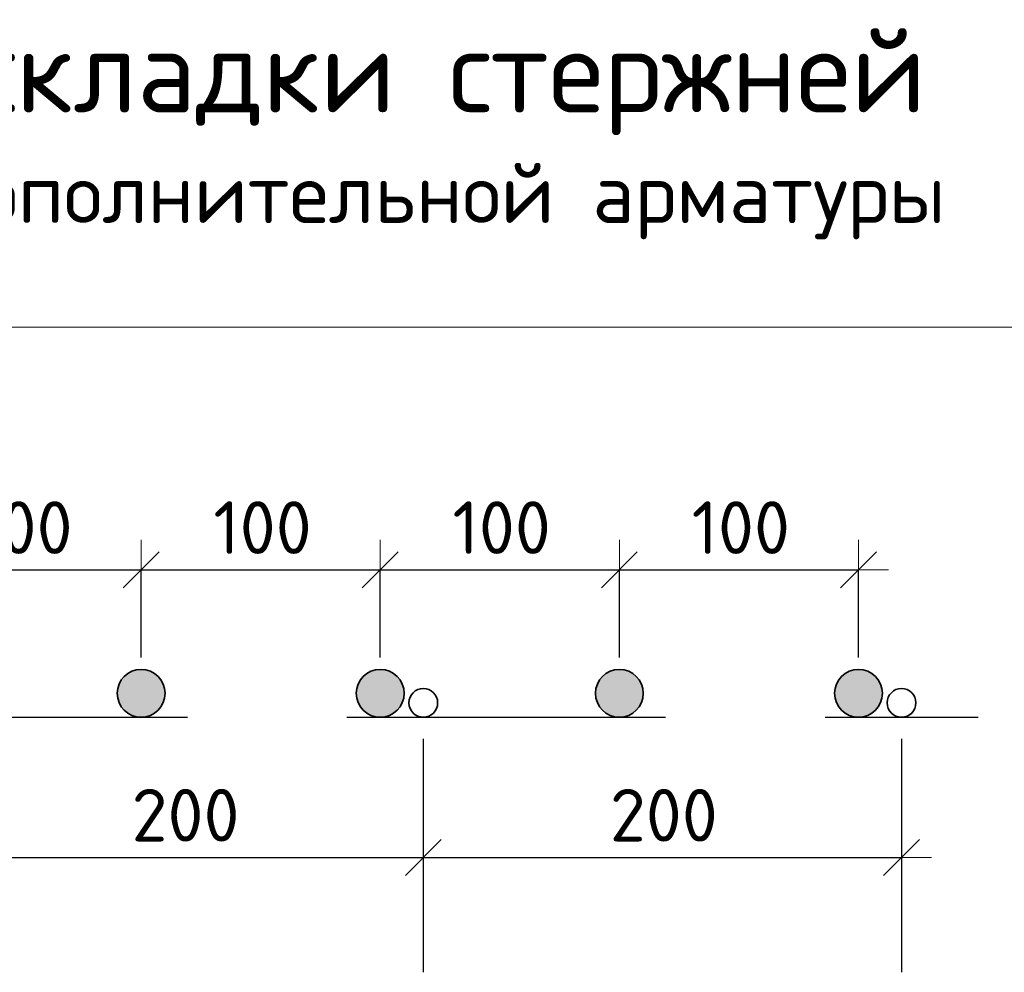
# Model space of a CAD drawing. Header units: metres. Extents: x -38 to 97, y -15 to 21.
# Tile 103 of 111: x 76.516 to 77.133, y 8.067 to 8.665. Entities that reach past the tile are written whole.
import ezdxf

# ---------------------------------------------------------------- set-up
doc = ezdxf.new("R2010")
doc.units = ezdxf.units.M
doc.header["$PDMODE"] = 65
doc.linetypes.add('______2', pattern=[0.27, 0.2, -0.07])
doc.layers.add('XR$4$_3898', color=7, linetype='Continuous')
doc.layers.add('XR$6$_3898', color=7, linetype='Continuous')
doc.layers.add('XR$4$Размерная линия_ общее', color=7, linetype='Continuous', lineweight=13)
doc.layers.add('XR$6$Размерная линия_ общее', color=7, linetype='Continuous', lineweight=13)
doc.styles.add('ISOCPEUR', font='txt')
doc.dimstyles.new('DIMSTYLE_10', dxfattribs={"dimtxt": 0.033, "dimasz": 0.0375, "dimexe": 0, "dimexo": 0, "dimgap": 0.0165, "dimtad": 2, "dimdec": 0, "dimlfac": 1000, "dimrnd": 1, "dimzin": 12, "dimdsep": 46, "dimtxsty": 'ISOCPEUR', "dimblk1": 'ALL_ML_STRICH', "dimblk2": 'ALL_ML_STRICH', "dimsah": 1, "dimcen": 0, "dimclrd": 7, "dimclre": 256, "dimclrt": 7, "dimadec": 0, "dimazin": 0, "dimtfac": 1, "dimtdec": 0, "dimtix": 1, "dimtmove": 2, "dimatfit": 3, "dimfxl": 0, "dimtzin": 0, "dimlwd": 0, "dimlwe": -3, "dimarcsym": 0})

# ---------------------------------------------------------------- blocks, each defined once
blk = doc.blocks.new('ALL_ML_STRICH')
at = {"color": 0, "linetype": 'ByBlock', "lineweight": -2}
for p, q in [((0, -0.5), (0, 0.5)), ((-0.3, -0.3), (0.3, 0.3)), ((-1, 0), (0.5, 0))]:
    blk.add_line(p, q, dxfattribs=at)
blk = doc.blocks.new('*D141')
at = {"layer": 'DEFPOINTS', "color": 7, "linetype": 'Continuous', "lineweight": 13, "transparency": 33554687}
for p in [(76.44196, 8.31961), (76.44196, 8.24218), (76.59196, 8.24218)]:
    blk.add_point(p, dxfattribs=at)
at = {"layer": 'XR$4$Размерная линия_ общее', "color": 253, "linetype": 'Continuous', "lineweight": -2, "true_color": 0xa0a0a0, "transparency": 33554687}
for p, q in [((76.44196, 8.26468), (76.44196, 8.31961)), ((76.59196, 8.26468), (76.59196, 8.31961))]:
    blk.add_line(p, q, dxfattribs=at)
at = {"layer": 'XR$4$Размерная линия_ общее', "color": 7, "linetype": 'Continuous', "lineweight": -2, "transparency": 33554687}
blk.add_line((76.44196, 8.31961), (76.59196, 8.31961), dxfattribs=at)
at = {"layer": 'XR$4$Размерная линия_ общее', "color": 7, "linetype": 'Continuous', "lineweight": 13, "transparency": 33554687, "xscale": 0.0375, "yscale": 0.0375, "zscale": 0.0375, "rotation": 180}
blk.add_blockref('ALL_ML_STRICH', (76.44196, 8.31961), dxfattribs=at)
at = {"layer": 'XR$4$Размерная линия_ общее', "color": 7, "linetype": 'Continuous', "lineweight": 13, "transparency": 33554687, "xscale": 0.0375, "yscale": 0.0375, "zscale": 0.0375}
blk.add_blockref('ALL_ML_STRICH', (76.59196, 8.31961), dxfattribs=at)
at = {"layer": 'XR$4$Размерная линия_ общее', "color": 7, "linetype": 'Continuous', "lineweight": 13, "transparency": 33554687, "insert": (76.48726, 8.36261), "char_height": 0.033, "width": 0.00165, "attachment_point": 1, "line_spacing_factor": 0.60241, "style": 'ISOCPEUR'}
blk.add_mtext('100', dxfattribs=at)
blk = doc.blocks.new('*D142')
at = {"layer": 'DEFPOINTS', "color": 7, "linetype": 'Continuous', "lineweight": 13, "transparency": 33554687}
for p in [(76.59196, 8.31961), (76.59196, 8.24218), (76.74196, 8.24218)]:
    blk.add_point(p, dxfattribs=at)
at = {"layer": 'XR$4$Размерная линия_ общее', "color": 253, "linetype": 'Continuous', "lineweight": -2, "true_color": 0xa0a0a0, "transparency": 33554687}
for p, q in [((76.59196, 8.26468), (76.59196, 8.31961)), ((76.74196, 8.26468), (76.74196, 8.31961))]:
    blk.add_line(p, q, dxfattribs=at)
at = {"layer": 'XR$4$Размерная линия_ общее', "color": 7, "linetype": 'Continuous', "lineweight": -2, "transparency": 33554687}
blk.add_line((76.59196, 8.31961), (76.74196, 8.31961), dxfattribs=at)
at = {"layer": 'XR$4$Размерная линия_ общее', "color": 7, "linetype": 'Continuous', "lineweight": 13, "transparency": 33554687, "xscale": 0.0375, "yscale": 0.0375, "zscale": 0.0375, "rotation": 180}
blk.add_blockref('ALL_ML_STRICH', (76.59196, 8.31961), dxfattribs=at)
at = {"layer": 'XR$4$Размерная линия_ общее', "color": 7, "linetype": 'Continuous', "lineweight": 13, "transparency": 33554687, "xscale": 0.0375, "yscale": 0.0375, "zscale": 0.0375}
blk.add_blockref('ALL_ML_STRICH', (76.74196, 8.31961), dxfattribs=at)
at = {"layer": 'XR$4$Размерная линия_ общее', "color": 7, "linetype": 'Continuous', "lineweight": 13, "transparency": 33554687, "insert": (76.63726, 8.36261), "char_height": 0.033, "width": 0.00165, "attachment_point": 1, "line_spacing_factor": 0.60241, "style": 'ISOCPEUR'}
blk.add_mtext('100', dxfattribs=at)
blk = doc.blocks.new('*D143')
at = {"layer": 'DEFPOINTS', "color": 7, "linetype": 'Continuous', "lineweight": 13, "transparency": 33554687}
for p in [(76.74196, 8.31961), (76.74196, 8.24218), (76.89196, 8.24218)]:
    blk.add_point(p, dxfattribs=at)
at = {"layer": 'XR$4$Размерная линия_ общее', "color": 253, "linetype": 'Continuous', "lineweight": -2, "true_color": 0xa0a0a0, "transparency": 33554687}
for p, q in [((76.74196, 8.26468), (76.74196, 8.31961)), ((76.89196, 8.26468), (76.89196, 8.31961))]:
    blk.add_line(p, q, dxfattribs=at)
at = {"layer": 'XR$4$Размерная линия_ общее', "color": 7, "linetype": 'Continuous', "lineweight": -2, "transparency": 33554687}
blk.add_line((76.74196, 8.31961), (76.89196, 8.31961), dxfattribs=at)
at = {"layer": 'XR$4$Размерная линия_ общее', "color": 7, "linetype": 'Continuous', "lineweight": 13, "transparency": 33554687, "xscale": 0.0375, "yscale": 0.0375, "zscale": 0.0375, "rotation": 180}
blk.add_blockref('ALL_ML_STRICH', (76.74196, 8.31961), dxfattribs=at)
at = {"layer": 'XR$4$Размерная линия_ общее', "color": 7, "linetype": 'Continuous', "lineweight": 13, "transparency": 33554687, "xscale": 0.0375, "yscale": 0.0375, "zscale": 0.0375}
blk.add_blockref('ALL_ML_STRICH', (76.89196, 8.31961), dxfattribs=at)
at = {"layer": 'XR$4$Размерная линия_ общее', "color": 7, "linetype": 'Continuous', "lineweight": 13, "transparency": 33554687, "insert": (76.78726, 8.36261), "char_height": 0.033, "width": 0.00165, "attachment_point": 1, "line_spacing_factor": 0.60241, "style": 'ISOCPEUR'}
blk.add_mtext('100', dxfattribs=at)
blk = doc.blocks.new('*D144')
at = {"layer": 'DEFPOINTS', "color": 7, "linetype": 'Continuous', "lineweight": 13, "transparency": 33554687}
for p in [(76.89196, 8.31961), (76.89196, 8.24218), (77.04196, 8.24218)]:
    blk.add_point(p, dxfattribs=at)
at = {"layer": 'XR$4$Размерная линия_ общее', "color": 253, "linetype": 'Continuous', "lineweight": -2, "true_color": 0xa0a0a0, "transparency": 33554687}
for p, q in [((76.89196, 8.26468), (76.89196, 8.31961)), ((77.04196, 8.26468), (77.04196, 8.31961))]:
    blk.add_line(p, q, dxfattribs=at)
at = {"layer": 'XR$4$Размерная линия_ общее', "color": 7, "linetype": 'Continuous', "lineweight": -2, "transparency": 33554687}
blk.add_line((76.89196, 8.31961), (77.04196, 8.31961), dxfattribs=at)
at = {"layer": 'XR$4$Размерная линия_ общее', "color": 7, "linetype": 'Continuous', "lineweight": 13, "transparency": 33554687, "xscale": 0.0375, "yscale": 0.0375, "zscale": 0.0375, "rotation": 180}
blk.add_blockref('ALL_ML_STRICH', (76.89196, 8.31961), dxfattribs=at)
at = {"layer": 'XR$4$Размерная линия_ общее', "color": 7, "linetype": 'Continuous', "lineweight": 13, "transparency": 33554687, "xscale": 0.0375, "yscale": 0.0375, "zscale": 0.0375}
blk.add_blockref('ALL_ML_STRICH', (77.04196, 8.31961), dxfattribs=at)
at = {"layer": 'XR$4$Размерная линия_ общее', "color": 7, "linetype": 'Continuous', "lineweight": 13, "transparency": 33554687, "insert": (76.93726, 8.36261), "char_height": 0.033, "width": 0.00165, "attachment_point": 1, "line_spacing_factor": 0.60241, "style": 'ISOCPEUR'}
blk.add_mtext('100', dxfattribs=at)
blk = doc.blocks.new('*D146')
at = {"layer": 'DEFPOINTS', "color": 7, "linetype": 'Continuous', "lineweight": 13, "transparency": 33554687}
for p in [(76.46896, 8.23618), (76.76896, 8.23618), (76.46896, 8.13924)]:
    blk.add_point(p, dxfattribs=at)
at = {"layer": 'XR$4$Размерная линия_ общее', "color": 253, "linetype": 'Continuous', "lineweight": -2, "true_color": 0xa0a0a0, "transparency": 33554687}
for p, q in [((76.46896, 8.21368), (76.46896, 8.13924)), ((76.76896, 8.21368), (76.76896, 8.13924))]:
    blk.add_line(p, q, dxfattribs=at)
at = {"layer": 'XR$4$Размерная линия_ общее', "color": 7, "linetype": 'Continuous', "lineweight": -2, "transparency": 33554687}
blk.add_line((76.46896, 8.13924), (76.76896, 8.13924), dxfattribs=at)
at = {"layer": 'XR$4$Размерная линия_ общее', "color": 7, "linetype": 'Continuous', "lineweight": 13, "transparency": 33554687, "xscale": 0.0375, "yscale": 0.0375, "zscale": 0.0375, "rotation": 180}
blk.add_blockref('ALL_ML_STRICH', (76.46896, 8.13924), dxfattribs=at)
at = {"layer": 'XR$4$Размерная линия_ общее', "color": 7, "linetype": 'Continuous', "lineweight": 13, "transparency": 33554687, "xscale": 0.0375, "yscale": 0.0375, "zscale": 0.0375}
blk.add_blockref('ALL_ML_STRICH', (76.76896, 8.13924), dxfattribs=at)
at = {"layer": 'XR$4$Размерная линия_ общее', "color": 7, "linetype": 'Continuous', "lineweight": 13, "transparency": 33554687, "insert": (76.58596, 8.18224), "char_height": 0.033, "width": 0.00165, "attachment_point": 1, "line_spacing_factor": 0.60241, "style": 'ISOCPEUR'}
blk.add_mtext('200', dxfattribs=at)
blk = doc.blocks.new('*D147')
at = {"layer": 'DEFPOINTS', "color": 7, "linetype": 'Continuous', "lineweight": 13, "transparency": 33554687}
for p in [(76.76896, 8.23618), (77.06896, 8.23618), (76.76896, 8.13924)]:
    blk.add_point(p, dxfattribs=at)
at = {"layer": 'XR$4$Размерная линия_ общее', "color": 253, "linetype": 'Continuous', "lineweight": -2, "true_color": 0xa0a0a0, "transparency": 33554687}
for p, q in [((76.76896, 8.21368), (76.76896, 8.13924)), ((77.06896, 8.21368), (77.06896, 8.13924))]:
    blk.add_line(p, q, dxfattribs=at)
at = {"layer": 'XR$4$Размерная линия_ общее', "color": 7, "linetype": 'Continuous', "lineweight": -2, "transparency": 33554687}
blk.add_line((76.76896, 8.13924), (77.06896, 8.13924), dxfattribs=at)
at = {"layer": 'XR$4$Размерная линия_ общее', "color": 7, "linetype": 'Continuous', "lineweight": 13, "transparency": 33554687, "xscale": 0.0375, "yscale": 0.0375, "zscale": 0.0375, "rotation": 180}
blk.add_blockref('ALL_ML_STRICH', (76.76896, 8.13924), dxfattribs=at)
at = {"layer": 'XR$4$Размерная линия_ общее', "color": 7, "linetype": 'Continuous', "lineweight": 13, "transparency": 33554687, "xscale": 0.0375, "yscale": 0.0375, "zscale": 0.0375}
blk.add_blockref('ALL_ML_STRICH', (77.06896, 8.13924), dxfattribs=at)
at = {"layer": 'XR$4$Размерная линия_ общее', "color": 7, "linetype": 'Continuous', "lineweight": 13, "transparency": 33554687, "insert": (76.88596, 8.18224), "char_height": 0.033, "width": 0.00165, "attachment_point": 1, "line_spacing_factor": 0.60241, "style": 'ISOCPEUR'}
blk.add_mtext('200', dxfattribs=at)
blk = doc.blocks.new('*D458')
at = {"layer": 'DEFPOINTS', "color": 7, "linetype": 'Continuous', "lineweight": 13, "transparency": 33554687}
for p in [(76.44196, 8.31961), (76.44196, 8.24218), (76.59196, 8.24218)]:
    blk.add_point(p, dxfattribs=at)
at = {"layer": 'XR$6$Размерная линия_ общее', "color": 253, "linetype": 'Continuous', "lineweight": -2, "true_color": 0xa0a0a0, "transparency": 33554687}
for p, q in [((76.44196, 8.26468), (76.44196, 8.31961)), ((76.59196, 8.26468), (76.59196, 8.31961))]:
    blk.add_line(p, q, dxfattribs=at)
at = {"layer": 'XR$6$Размерная линия_ общее', "color": 7, "linetype": 'Continuous', "lineweight": -2, "transparency": 33554687}
blk.add_line((76.44196, 8.31961), (76.59196, 8.31961), dxfattribs=at)
at = {"layer": 'XR$6$Размерная линия_ общее', "color": 7, "linetype": 'Continuous', "lineweight": 13, "transparency": 33554687, "xscale": 0.0375, "yscale": 0.0375, "zscale": 0.0375, "rotation": 180}
blk.add_blockref('ALL_ML_STRICH', (76.44196, 8.31961), dxfattribs=at)
at = {"layer": 'XR$6$Размерная линия_ общее', "color": 7, "linetype": 'Continuous', "lineweight": 13, "transparency": 33554687, "xscale": 0.0375, "yscale": 0.0375, "zscale": 0.0375}
blk.add_blockref('ALL_ML_STRICH', (76.59196, 8.31961), dxfattribs=at)
at = {"layer": 'XR$6$Размерная линия_ общее', "color": 7, "linetype": 'Continuous', "lineweight": 13, "transparency": 33554687, "insert": (76.48726, 8.36261), "char_height": 0.033, "width": 0.00165, "attachment_point": 1, "line_spacing_factor": 0.60241, "style": 'ISOCPEUR'}
blk.add_mtext('100', dxfattribs=at)
blk = doc.blocks.new('*D459')
at = {"layer": 'DEFPOINTS', "color": 7, "linetype": 'Continuous', "lineweight": 13, "transparency": 33554687}
for p in [(76.59196, 8.31961), (76.59196, 8.24218), (76.74196, 8.24218)]:
    blk.add_point(p, dxfattribs=at)
at = {"layer": 'XR$6$Размерная линия_ общее', "color": 253, "linetype": 'Continuous', "lineweight": -2, "true_color": 0xa0a0a0, "transparency": 33554687}
for p, q in [((76.59196, 8.26468), (76.59196, 8.31961)), ((76.74196, 8.26468), (76.74196, 8.31961))]:
    blk.add_line(p, q, dxfattribs=at)
at = {"layer": 'XR$6$Размерная линия_ общее', "color": 7, "linetype": 'Continuous', "lineweight": -2, "transparency": 33554687}
blk.add_line((76.59196, 8.31961), (76.74196, 8.31961), dxfattribs=at)
at = {"layer": 'XR$6$Размерная линия_ общее', "color": 7, "linetype": 'Continuous', "lineweight": 13, "transparency": 33554687, "xscale": 0.0375, "yscale": 0.0375, "zscale": 0.0375, "rotation": 180}
blk.add_blockref('ALL_ML_STRICH', (76.59196, 8.31961), dxfattribs=at)
at = {"layer": 'XR$6$Размерная линия_ общее', "color": 7, "linetype": 'Continuous', "lineweight": 13, "transparency": 33554687, "xscale": 0.0375, "yscale": 0.0375, "zscale": 0.0375}
blk.add_blockref('ALL_ML_STRICH', (76.74196, 8.31961), dxfattribs=at)
at = {"layer": 'XR$6$Размерная линия_ общее', "color": 7, "linetype": 'Continuous', "lineweight": 13, "transparency": 33554687, "insert": (76.63726, 8.36261), "char_height": 0.033, "width": 0.00165, "attachment_point": 1, "line_spacing_factor": 0.60241, "style": 'ISOCPEUR'}
blk.add_mtext('100', dxfattribs=at)
blk = doc.blocks.new('*D460')
at = {"layer": 'DEFPOINTS', "color": 7, "linetype": 'Continuous', "lineweight": 13, "transparency": 33554687}
for p in [(76.74196, 8.31961), (76.74196, 8.24218), (76.89196, 8.24218)]:
    blk.add_point(p, dxfattribs=at)
at = {"layer": 'XR$6$Размерная линия_ общее', "color": 253, "linetype": 'Continuous', "lineweight": -2, "true_color": 0xa0a0a0, "transparency": 33554687}
for p, q in [((76.74196, 8.26468), (76.74196, 8.31961)), ((76.89196, 8.26468), (76.89196, 8.31961))]:
    blk.add_line(p, q, dxfattribs=at)
at = {"layer": 'XR$6$Размерная линия_ общее', "color": 7, "linetype": 'Continuous', "lineweight": -2, "transparency": 33554687}
blk.add_line((76.74196, 8.31961), (76.89196, 8.31961), dxfattribs=at)
at = {"layer": 'XR$6$Размерная линия_ общее', "color": 7, "linetype": 'Continuous', "lineweight": 13, "transparency": 33554687, "xscale": 0.0375, "yscale": 0.0375, "zscale": 0.0375, "rotation": 180}
blk.add_blockref('ALL_ML_STRICH', (76.74196, 8.31961), dxfattribs=at)
at = {"layer": 'XR$6$Размерная линия_ общее', "color": 7, "linetype": 'Continuous', "lineweight": 13, "transparency": 33554687, "xscale": 0.0375, "yscale": 0.0375, "zscale": 0.0375}
blk.add_blockref('ALL_ML_STRICH', (76.89196, 8.31961), dxfattribs=at)
at = {"layer": 'XR$6$Размерная линия_ общее', "color": 7, "linetype": 'Continuous', "lineweight": 13, "transparency": 33554687, "insert": (76.78726, 8.36261), "char_height": 0.033, "width": 0.00165, "attachment_point": 1, "line_spacing_factor": 0.60241, "style": 'ISOCPEUR'}
blk.add_mtext('100', dxfattribs=at)
blk = doc.blocks.new('*D461')
at = {"layer": 'DEFPOINTS', "color": 7, "linetype": 'Continuous', "lineweight": 13, "transparency": 33554687}
for p in [(76.89196, 8.31961), (76.89196, 8.24218), (77.04196, 8.24218)]:
    blk.add_point(p, dxfattribs=at)
at = {"layer": 'XR$6$Размерная линия_ общее', "color": 253, "linetype": 'Continuous', "lineweight": -2, "true_color": 0xa0a0a0, "transparency": 33554687}
for p, q in [((76.89196, 8.26468), (76.89196, 8.31961)), ((77.04196, 8.26468), (77.04196, 8.31961))]:
    blk.add_line(p, q, dxfattribs=at)
at = {"layer": 'XR$6$Размерная линия_ общее', "color": 7, "linetype": 'Continuous', "lineweight": -2, "transparency": 33554687}
blk.add_line((76.89196, 8.31961), (77.04196, 8.31961), dxfattribs=at)
at = {"layer": 'XR$6$Размерная линия_ общее', "color": 7, "linetype": 'Continuous', "lineweight": 13, "transparency": 33554687, "xscale": 0.0375, "yscale": 0.0375, "zscale": 0.0375, "rotation": 180}
blk.add_blockref('ALL_ML_STRICH', (76.89196, 8.31961), dxfattribs=at)
at = {"layer": 'XR$6$Размерная линия_ общее', "color": 7, "linetype": 'Continuous', "lineweight": 13, "transparency": 33554687, "xscale": 0.0375, "yscale": 0.0375, "zscale": 0.0375}
blk.add_blockref('ALL_ML_STRICH', (77.04196, 8.31961), dxfattribs=at)
at = {"layer": 'XR$6$Размерная линия_ общее', "color": 7, "linetype": 'Continuous', "lineweight": 13, "transparency": 33554687, "insert": (76.93726, 8.36261), "char_height": 0.033, "width": 0.00165, "attachment_point": 1, "line_spacing_factor": 0.60241, "style": 'ISOCPEUR'}
blk.add_mtext('100', dxfattribs=at)
blk = doc.blocks.new('*D463')
at = {"layer": 'DEFPOINTS', "color": 7, "linetype": 'Continuous', "lineweight": 13, "transparency": 33554687}
for p in [(76.46896, 8.23618), (76.76896, 8.23618), (76.46896, 8.13924)]:
    blk.add_point(p, dxfattribs=at)
at = {"layer": 'XR$6$Размерная линия_ общее', "color": 253, "linetype": 'Continuous', "lineweight": -2, "true_color": 0xa0a0a0, "transparency": 33554687}
for p, q in [((76.46896, 8.21368), (76.46896, 8.13924)), ((76.76896, 8.21368), (76.76896, 8.13924))]:
    blk.add_line(p, q, dxfattribs=at)
at = {"layer": 'XR$6$Размерная линия_ общее', "color": 7, "linetype": 'Continuous', "lineweight": -2, "transparency": 33554687}
blk.add_line((76.46896, 8.13924), (76.76896, 8.13924), dxfattribs=at)
at = {"layer": 'XR$6$Размерная линия_ общее', "color": 7, "linetype": 'Continuous', "lineweight": 13, "transparency": 33554687, "xscale": 0.0375, "yscale": 0.0375, "zscale": 0.0375, "rotation": 180}
blk.add_blockref('ALL_ML_STRICH', (76.46896, 8.13924), dxfattribs=at)
at = {"layer": 'XR$6$Размерная линия_ общее', "color": 7, "linetype": 'Continuous', "lineweight": 13, "transparency": 33554687, "xscale": 0.0375, "yscale": 0.0375, "zscale": 0.0375}
blk.add_blockref('ALL_ML_STRICH', (76.76896, 8.13924), dxfattribs=at)
at = {"layer": 'XR$6$Размерная линия_ общее', "color": 7, "linetype": 'Continuous', "lineweight": 13, "transparency": 33554687, "insert": (76.58596, 8.18224), "char_height": 0.033, "width": 0.00165, "attachment_point": 1, "line_spacing_factor": 0.60241, "style": 'ISOCPEUR'}
blk.add_mtext('200', dxfattribs=at)
blk = doc.blocks.new('*D464')
at = {"layer": 'DEFPOINTS', "color": 7, "linetype": 'Continuous', "lineweight": 13, "transparency": 33554687}
for p in [(76.76896, 8.23618), (77.06896, 8.23618), (76.76896, 8.13924)]:
    blk.add_point(p, dxfattribs=at)
at = {"layer": 'XR$6$Размерная линия_ общее', "color": 253, "linetype": 'Continuous', "lineweight": -2, "true_color": 0xa0a0a0, "transparency": 33554687}
for p, q in [((76.76896, 8.21368), (76.76896, 8.13924)), ((77.06896, 8.21368), (77.06896, 8.13924))]:
    blk.add_line(p, q, dxfattribs=at)
at = {"layer": 'XR$6$Размерная линия_ общее', "color": 7, "linetype": 'Continuous', "lineweight": -2, "transparency": 33554687}
blk.add_line((76.76896, 8.13924), (77.06896, 8.13924), dxfattribs=at)
at = {"layer": 'XR$6$Размерная линия_ общее', "color": 7, "linetype": 'Continuous', "lineweight": 13, "transparency": 33554687, "xscale": 0.0375, "yscale": 0.0375, "zscale": 0.0375, "rotation": 180}
blk.add_blockref('ALL_ML_STRICH', (76.76896, 8.13924), dxfattribs=at)
at = {"layer": 'XR$6$Размерная линия_ общее', "color": 7, "linetype": 'Continuous', "lineweight": 13, "transparency": 33554687, "xscale": 0.0375, "yscale": 0.0375, "zscale": 0.0375}
blk.add_blockref('ALL_ML_STRICH', (77.06896, 8.13924), dxfattribs=at)
at = {"layer": 'XR$6$Размерная линия_ общее', "color": 7, "linetype": 'Continuous', "lineweight": 13, "transparency": 33554687, "insert": (76.88596, 8.18224), "char_height": 0.033, "width": 0.00165, "attachment_point": 1, "line_spacing_factor": 0.60241, "style": 'ISOCPEUR'}
blk.add_mtext('200', dxfattribs=at)

msp = doc.modelspace()

# ---------------------------------------------------------------- hatches: boundary and pattern name
at = {"linetype": 'Continuous', "lineweight": 25, "true_color": 0xa2a2a2, "transparency": 33554687}
for points in [[(76.60386, 8.25131), (76.60257, 8.25278), (76.6011, 8.25408), (76.59946, 8.25517), (76.5977, 8.25603), (76.59585, 8.25667), (76.59392, 8.25705), (76.59196, 8.25718), (76.59001, 8.25705), (76.58808, 8.25667), (76.58622, 8.25603), (76.58446, 8.25517), (76.58283, 8.25408), (76.58136, 8.25278), (76.58006, 8.25131), (76.57897, 8.24968), (76.57811, 8.24792), (76.57748, 8.24606), (76.57709, 8.24413), (76.57696, 8.24218), (76.57709, 8.24022), (76.57748, 8.23829), (76.57811, 8.23644), (76.57897, 8.23468), (76.58006, 8.23305), (76.58136, 8.23157), (76.58283, 8.23028), (76.58446, 8.22919), (76.58622, 8.22832), (76.58808, 8.22769), (76.59001, 8.2273), (76.59196, 8.22718), (76.59392, 8.2273), (76.59585, 8.22769), (76.5977, 8.22832), (76.59946, 8.22919), (76.6011, 8.23028), (76.60257, 8.23157), (76.60386, 8.23305), (76.60495, 8.23468), (76.60582, 8.23644), (76.60645, 8.23829), (76.60684, 8.24022), (76.60696, 8.24218), (76.60684, 8.24413), (76.60645, 8.24606), (76.60582, 8.24792), (76.60495, 8.24968)], [(76.60386, 8.25131), (76.60257, 8.25278), (76.6011, 8.25408), (76.59946, 8.25517), (76.5977, 8.25603), (76.59585, 8.25667), (76.59392, 8.25705), (76.59196, 8.25718), (76.59001, 8.25705), (76.58808, 8.25667), (76.58622, 8.25603), (76.58446, 8.25517), (76.58283, 8.25408), (76.58136, 8.25278), (76.58006, 8.25131), (76.57897, 8.24968), (76.57811, 8.24792), (76.57748, 8.24606), (76.57709, 8.24413), (76.57696, 8.24218), (76.57709, 8.24022), (76.57748, 8.23829), (76.57811, 8.23644), (76.57897, 8.23468), (76.58006, 8.23305), (76.58136, 8.23157), (76.58283, 8.23028), (76.58446, 8.22919), (76.58622, 8.22832), (76.58808, 8.22769), (76.59001, 8.2273), (76.59196, 8.22718), (76.59392, 8.2273), (76.59585, 8.22769), (76.5977, 8.22832), (76.59946, 8.22919), (76.6011, 8.23028), (76.60257, 8.23157), (76.60386, 8.23305), (76.60495, 8.23468), (76.60582, 8.23644), (76.60645, 8.23829), (76.60684, 8.24022), (76.60696, 8.24218), (76.60684, 8.24413), (76.60645, 8.24606), (76.60582, 8.24792), (76.60495, 8.24968)], [(76.75386, 8.25131), (76.75257, 8.25278), (76.7511, 8.25408), (76.74946, 8.25517), (76.7477, 8.25603), (76.74585, 8.25667), (76.74392, 8.25705), (76.74196, 8.25718), (76.74001, 8.25705), (76.73808, 8.25667), (76.73622, 8.25603), (76.73446, 8.25517), (76.73283, 8.25408), (76.73136, 8.25278), (76.73006, 8.25131), (76.72897, 8.24968), (76.72811, 8.24792), (76.72748, 8.24606), (76.72709, 8.24413), (76.72696, 8.24218), (76.72709, 8.24022), (76.72748, 8.23829), (76.72811, 8.23644), (76.72897, 8.23468), (76.73006, 8.23305), (76.73136, 8.23157), (76.73283, 8.23028), (76.73446, 8.22919), (76.73622, 8.22832), (76.73808, 8.22769), (76.74001, 8.2273), (76.74196, 8.22718), (76.74392, 8.2273), (76.74585, 8.22769), (76.7477, 8.22832), (76.74946, 8.22919), (76.7511, 8.23028), (76.75257, 8.23157), (76.75386, 8.23305), (76.75495, 8.23468), (76.75582, 8.23644), (76.75645, 8.23829), (76.75684, 8.24022), (76.75696, 8.24218), (76.75684, 8.24413), (76.75645, 8.24606), (76.75582, 8.24792), (76.75495, 8.24968)], [(76.75386, 8.25131), (76.75257, 8.25278), (76.7511, 8.25408), (76.74946, 8.25517), (76.7477, 8.25603), (76.74585, 8.25667), (76.74392, 8.25705), (76.74196, 8.25718), (76.74001, 8.25705), (76.73808, 8.25667), (76.73622, 8.25603), (76.73446, 8.25517), (76.73283, 8.25408), (76.73136, 8.25278), (76.73006, 8.25131), (76.72897, 8.24968), (76.72811, 8.24792), (76.72748, 8.24606), (76.72709, 8.24413), (76.72696, 8.24218), (76.72709, 8.24022), (76.72748, 8.23829), (76.72811, 8.23644), (76.72897, 8.23468), (76.73006, 8.23305), (76.73136, 8.23157), (76.73283, 8.23028), (76.73446, 8.22919), (76.73622, 8.22832), (76.73808, 8.22769), (76.74001, 8.2273), (76.74196, 8.22718), (76.74392, 8.2273), (76.74585, 8.22769), (76.7477, 8.22832), (76.74946, 8.22919), (76.7511, 8.23028), (76.75257, 8.23157), (76.75386, 8.23305), (76.75495, 8.23468), (76.75582, 8.23644), (76.75645, 8.23829), (76.75684, 8.24022), (76.75696, 8.24218), (76.75684, 8.24413), (76.75645, 8.24606), (76.75582, 8.24792), (76.75495, 8.24968)], [(76.90386, 8.25131), (76.90257, 8.25278), (76.9011, 8.25408), (76.89946, 8.25517), (76.8977, 8.25603), (76.89585, 8.25667), (76.89392, 8.25705), (76.89196, 8.25718), (76.89001, 8.25705), (76.88808, 8.25667), (76.88622, 8.25603), (76.88446, 8.25517), (76.88283, 8.25408), (76.88136, 8.25278), (76.88006, 8.25131), (76.87897, 8.24968), (76.87811, 8.24792), (76.87748, 8.24606), (76.87709, 8.24413), (76.87696, 8.24218), (76.87709, 8.24022), (76.87748, 8.23829), (76.87811, 8.23644), (76.87897, 8.23468), (76.88006, 8.23305), (76.88136, 8.23157), (76.88283, 8.23028), (76.88446, 8.22919), (76.88622, 8.22832), (76.88808, 8.22769), (76.89001, 8.2273), (76.89196, 8.22718), (76.89392, 8.2273), (76.89585, 8.22769), (76.8977, 8.22832), (76.89946, 8.22919), (76.9011, 8.23028), (76.90257, 8.23157), (76.90386, 8.23305), (76.90495, 8.23468), (76.90582, 8.23644), (76.90645, 8.23829), (76.90684, 8.24022), (76.90696, 8.24218), (76.90684, 8.24413), (76.90645, 8.24606), (76.90582, 8.24792), (76.90495, 8.24968)], [(76.90386, 8.25131), (76.90257, 8.25278), (76.9011, 8.25408), (76.89946, 8.25517), (76.8977, 8.25603), (76.89585, 8.25667), (76.89392, 8.25705), (76.89196, 8.25718), (76.89001, 8.25705), (76.88808, 8.25667), (76.88622, 8.25603), (76.88446, 8.25517), (76.88283, 8.25408), (76.88136, 8.25278), (76.88006, 8.25131), (76.87897, 8.24968), (76.87811, 8.24792), (76.87748, 8.24606), (76.87709, 8.24413), (76.87696, 8.24218), (76.87709, 8.24022), (76.87748, 8.23829), (76.87811, 8.23644), (76.87897, 8.23468), (76.88006, 8.23305), (76.88136, 8.23157), (76.88283, 8.23028), (76.88446, 8.22919), (76.88622, 8.22832), (76.88808, 8.22769), (76.89001, 8.2273), (76.89196, 8.22718), (76.89392, 8.2273), (76.89585, 8.22769), (76.8977, 8.22832), (76.89946, 8.22919), (76.9011, 8.23028), (76.90257, 8.23157), (76.90386, 8.23305), (76.90495, 8.23468), (76.90582, 8.23644), (76.90645, 8.23829), (76.90684, 8.24022), (76.90696, 8.24218), (76.90684, 8.24413), (76.90645, 8.24606), (76.90582, 8.24792), (76.90495, 8.24968)], [(77.05386, 8.25131), (77.05257, 8.25278), (77.0511, 8.25408), (77.04946, 8.25517), (77.0477, 8.25603), (77.04585, 8.25667), (77.04392, 8.25705), (77.04196, 8.25718), (77.04001, 8.25705), (77.03808, 8.25667), (77.03622, 8.25603), (77.03446, 8.25517), (77.03283, 8.25408), (77.03136, 8.25278), (77.03006, 8.25131), (77.02897, 8.24968), (77.02811, 8.24792), (77.02748, 8.24606), (77.02709, 8.24413), (77.02696, 8.24218), (77.02709, 8.24022), (77.02748, 8.23829), (77.02811, 8.23644), (77.02897, 8.23468), (77.03006, 8.23305), (77.03136, 8.23157), (77.03283, 8.23028), (77.03446, 8.22919), (77.03622, 8.22832), (77.03808, 8.22769), (77.04001, 8.2273), (77.04196, 8.22718), (77.04392, 8.2273), (77.04585, 8.22769), (77.0477, 8.22832), (77.04946, 8.22919), (77.0511, 8.23028), (77.05257, 8.23157), (77.05386, 8.23305), (77.05495, 8.23468), (77.05582, 8.23644), (77.05645, 8.23829), (77.05684, 8.24022), (77.05696, 8.24218), (77.05684, 8.24413), (77.05645, 8.24606), (77.05582, 8.24792), (77.05495, 8.24968)], [(77.05386, 8.25131), (77.05257, 8.25278), (77.0511, 8.25408), (77.04946, 8.25517), (77.0477, 8.25603), (77.04585, 8.25667), (77.04392, 8.25705), (77.04196, 8.25718), (77.04001, 8.25705), (77.03808, 8.25667), (77.03622, 8.25603), (77.03446, 8.25517), (77.03283, 8.25408), (77.03136, 8.25278), (77.03006, 8.25131), (77.02897, 8.24968), (77.02811, 8.24792), (77.02748, 8.24606), (77.02709, 8.24413), (77.02696, 8.24218), (77.02709, 8.24022), (77.02748, 8.23829), (77.02811, 8.23644), (77.02897, 8.23468), (77.03006, 8.23305), (77.03136, 8.23157), (77.03283, 8.23028), (77.03446, 8.22919), (77.03622, 8.22832), (77.03808, 8.22769), (77.04001, 8.2273), (77.04196, 8.22718), (77.04392, 8.2273), (77.04585, 8.22769), (77.0477, 8.22832), (77.04946, 8.22919), (77.0511, 8.23028), (77.05257, 8.23157), (77.05386, 8.23305), (77.05495, 8.23468), (77.05582, 8.23644), (77.05645, 8.23829), (77.05684, 8.24022), (77.05696, 8.24218), (77.05684, 8.24413), (77.05645, 8.24606), (77.05582, 8.24792), (77.05495, 8.24968)]]:
    msp.add_hatch(color=253, dxfattribs=at).paths.add_polyline_path(points)

# ---------------------------------------------------------------- linework, layer by layer
at = {"color": 7, "linetype": 'Continuous', "lineweight": 13, "transparency": 33554687}
msp.add_line((86.41979, 8.47171), (67.91979, 8.47171), dxfattribs=at)
msp.add_line((86.41979, 8.47171), (67.91979, 8.47171), dxfattribs=at)
at = {"color": 8, "linetype": '______2', "lineweight": -3, "true_color": 0x737373, "transparency": 33554687}
msp.add_line((76.12096, 8.22718), (77.11696, 8.22718), dxfattribs=at)
msp.add_line((76.12096, 8.22718), (77.11696, 8.22718), dxfattribs=at)
at = {"layer": 'XR$4$_3898', "color": 7, "linetype": 'Continuous', "lineweight": 35, "transparency": 33554687}
for centre, radius in [((76.59196, 8.24218), 0.015), ((76.74196, 8.24218), 0.015), ((76.89196, 8.24218), 0.015), ((77.04196, 8.24218), 0.015), ((76.76896, 8.23618), 0.009), ((77.06896, 8.23618), 0.009)]:
    msp.add_circle(centre, radius, dxfattribs=at)
at = {"layer": 'XR$4$Размерная линия_ общее', "color": 253, "linetype": 'Continuous', "lineweight": -3, "true_color": 0xa0a0a0, "transparency": 33554687}
for p, q in [((76.76896, 8.13924), (76.76896, 8.06724)), ((77.06896, 8.13924), (77.06896, 8.06724))]:
    msp.add_line(p, q, dxfattribs=at)
at = {"layer": 'XR$6$_3898', "color": 7, "linetype": 'Continuous', "lineweight": 35, "transparency": 33554687}
for centre, radius in [((76.59196, 8.24218), 0.015), ((76.74196, 8.24218), 0.015), ((76.89196, 8.24218), 0.015), ((77.04196, 8.24218), 0.015), ((76.76896, 8.23618), 0.009), ((77.06896, 8.23618), 0.009)]:
    msp.add_circle(centre, radius, dxfattribs=at)
at = {"layer": 'XR$6$Размерная линия_ общее', "color": 253, "linetype": 'Continuous', "lineweight": -3, "true_color": 0xa0a0a0, "transparency": 33554687}
for p, q in [((76.76896, 8.13924), (76.76896, 8.06724)), ((77.06896, 8.13924), (77.06896, 8.06724))]:
    msp.add_line(p, q, dxfattribs=at)

# ---------------------------------------------------------------- texts
at = {"color": 7, "linetype": 'Continuous', "lineweight": 13, "transparency": 33554687, "insert": (76.64119, 8.65893), "char_height": 0.0525, "width": 1.2320438, "attachment_point": 2, "line_spacing_factor": 0.963855}
msp.add_mtext('\\A1;{\\fISOCPEUR|i0|b0;\\H0.052500;\\W1.000000;\\C7;Схема раскладки стержней}\\P{\\fISOCPEUR|i0|b0;\\H0.037500;\\W1.000000;\\C7;фоновой и дополнительной арматуры}\\P', dxfattribs=at)
msp.add_mtext('\\A1;{\\fISOCPEUR|i0|b0;\\H0.052500;\\W1.000000;\\C7;Схема раскладки стержней}\\P{\\fISOCPEUR|i0|b0;\\H0.037500;\\W1.000000;\\C7;фоновой и дополнительной арматуры}\\P', dxfattribs=at)

# ---------------------------------------------------------------- dimensions: what is measured, and where the dimension line sits
at = {"layer": 'XR$4$Размерная линия_ общее', "color": 7, "linetype": 'Continuous', "lineweight": 13, "transparency": 33554687}
for base, p1, p2, text, picture, middle in [((76.59196, 8.31961), (76.44196, 8.26468), (76.59196, 8.26468), '100', '*D141', (76.51696, 8.33611)), ((76.74196, 8.31961), (76.59196, 8.26468), (76.74196, 8.26468), '100', '*D142', (76.66696, 8.33611)), ((76.89196, 8.31961), (76.74196, 8.26468), (76.89196, 8.26468), '100', '*D143', (76.81696, 8.33611)), ((77.04196, 8.31961), (76.89196, 8.26468), (77.04196, 8.26468), '100', '*D144', (76.96696, 8.33611)), ((76.76896, 8.13924), (76.46896, 8.21368), (76.76896, 8.21368), '200', '*D146', (76.61896, 8.15574)), ((77.06896, 8.13924), (76.76896, 8.21368), (77.06896, 8.21368), '200', '*D147', (76.91896, 8.15574))]:
    dim = msp.add_linear_dim(base=base, p1=p1, p2=p2, text=text, dimstyle='DIMSTYLE_10', override={"dimpost": '<>', "dimclrd": 7, "dimclre": 253, "dimclrt": 7, "dimlwd": 0, "dimlwe": 65533}, dxfattribs=at)
    dim.commit()
    dim.dimension.update_dxf_attribs({"geometry": picture, "text_midpoint": middle, "dimtype": 160})
at = {"layer": 'XR$6$Размерная линия_ общее', "color": 7, "linetype": 'Continuous', "lineweight": 13, "transparency": 33554687}
for base, p1, p2, text, picture, middle in [((76.59196, 8.31961), (76.44196, 8.26468), (76.59196, 8.26468), '100', '*D458', (76.51696, 8.33611)), ((76.74196, 8.31961), (76.59196, 8.26468), (76.74196, 8.26468), '100', '*D459', (76.66696, 8.33611)), ((76.89196, 8.31961), (76.74196, 8.26468), (76.89196, 8.26468), '100', '*D460', (76.81696, 8.33611)), ((77.04196, 8.31961), (76.89196, 8.26468), (77.04196, 8.26468), '100', '*D461', (76.96696, 8.33611)), ((76.76896, 8.13924), (76.46896, 8.21368), (76.76896, 8.21368), '200', '*D463', (76.61896, 8.15574)), ((77.06896, 8.13924), (76.76896, 8.21368), (77.06896, 8.21368), '200', '*D464', (76.91896, 8.15574))]:
    dim = msp.add_linear_dim(base=base, p1=p1, p2=p2, text=text, dimstyle='DIMSTYLE_10', override={"dimpost": '<>', "dimclrd": 7, "dimclre": 253, "dimclrt": 7, "dimlwd": 0, "dimlwe": 65533}, dxfattribs=at)
    dim.commit()
    dim.dimension.update_dxf_attribs({"geometry": picture, "text_midpoint": middle, "dimtype": 160})

doc.saveas('drawing.dxf')
